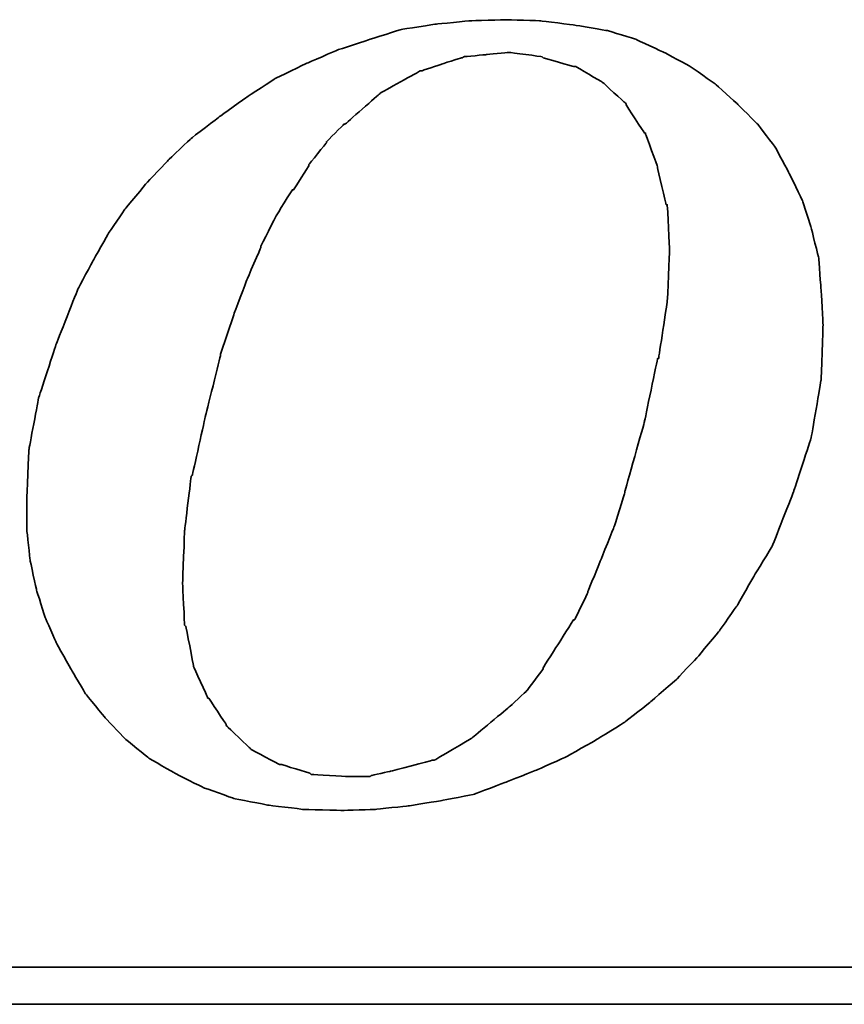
# Model space of a CAD drawing. Header units: millimetres. Extents: x -2774 to 3135, y -1571 to 860.
# Tile 42 of 256: x -2328.12 to -2323.03, y -1542.44 to -1536.36. Entities that reach past the tile are written whole.
import ezdxf

# ---------------------------------------------------------------- set-up
doc = ezdxf.new("R2010")
doc.units = ezdxf.units.MM
doc.layers.add('DIM', color=4, linetype='CONTINUOUS')
doc.layers.add('layer 1', color=7, linetype='CONTINUOUS')

# ---------------------------------------------------------------- blocks, each defined once
blk = doc.blocks.new('TBI MOTION logo(完整正式版)')
at = {"layer": 'layer 1', "color": 22, "lineweight": 35}
for points, knots in [([(35.79625, -6.98375), (35.79625, -6.98375), (36.23125, -7.43875), (36.23125, -7.43875), (36.23125, -7.43875), (36.23125, -7.43875), (36.75625, -7.87125), (36.75625, -7.87125), (36.75625, -7.87125), (36.75625, -7.87125), (37.33125, -8.20375), (37.33125, -8.20375), (37.33125, -8.20375), (37.33125, -8.20375), (37.95625, -8.51875), (37.95625, -8.51875), (37.95625, -8.51875), (37.95625, -8.51875), (38.62625, -8.75875), (38.62625, -8.75875), (38.62625, -8.75875), (38.62625, -8.75875), (39.37125, -8.90375), (39.37125, -8.90375), (39.37125, -8.90375), (39.37125, -8.90375), (40.14125, -8.99875), (40.14125, -8.99875), (40.14125, -8.99875), (40.14125, -8.99875), (41.02625, -9.02375), (41.02625, -9.02375), (41.02625, -9.02375), (41.02625, -9.02375), (41.74625, -8.99875), (41.74625, -8.99875), (41.74625, -8.99875), (41.74625, -8.99875), (42.46625, -8.92375), (42.46625, -8.92375), (42.46625, -8.92375), (42.46625, -8.92375), (43.21125, -8.80625), (43.21125, -8.80625), (43.21125, -8.80625), (43.21125, -8.80625), (43.93125, -8.66375), (43.93125, -8.66375), (43.93125, -8.66375), (43.93125, -8.66375), (44.62625, -8.39875), (44.62625, -8.39875), (44.62625, -8.39875), (44.62625, -8.39875), (45.29625, -8.13375), (45.29625, -8.13375), (45.29625, -8.13375), (45.29625, -8.13375), (45.94625, -7.84375), (45.94625, -7.84375), (45.94625, -7.84375), (45.94625, -7.84375), (46.61625, -7.46375), (46.61625, -7.46375), (46.61625, -7.46375), (46.61625, -7.46375), (47.24125, -7.07875), (47.24125, -7.07875), (47.24125, -7.07875), (47.24125, -7.07875), (47.81625, -6.62375), (47.81625, -6.62375), (47.81625, -6.62375), (47.81625, -6.62375), (48.36875, -6.14375), (48.36875, -6.14375), (48.36875, -6.14375), (48.36875, -6.14375), (48.84625, -5.64125), (48.84625, -5.64125), (48.84625, -5.64125), (48.84625, -5.64125), (49.32625, -5.06375), (49.32625, -5.06375), (49.32625, -5.06375), (49.32625, -5.06375), (49.71125, -4.51374), (49.71125, -4.51374), (49.71125, -4.51374), (49.71125, -4.51374), (50.09625, -3.83874), (50.09625, -3.83874), (50.09625, -3.83874), (50.09625, -3.83874), (50.48125, -3.21374), (50.48125, -3.21374), (50.48125, -3.21374), (50.48125, -3.21374), (50.96125, -1.99125), (50.96125, -1.99125), (50.96125, -1.99125), (50.96125, -1.99125), (51.34375, -0.81875), (51.34375, -0.81875), (51.34375, -0.81875), (51.34375, -0.81875), (51.56125, 0.45624), (51.56125, 0.45624), (51.56125, 0.45624), (51.56125, 0.45624), (51.60625, 1.67624), (51.60625, 1.67624), (51.60625, 1.67624), (51.60625, 1.67624), (51.56125, 2.44625), (51.56125, 2.44625), (51.56125, 2.44625), (51.56125, 2.44625), (51.51125, 3.14125), (51.51125, 3.14125), (51.51125, 3.14125), (51.51125, 3.14125), (51.34375, 3.81125), (51.34375, 3.81125), (51.34375, 3.81125), (51.34375, 3.81125), (51.15125, 4.41125), (51.15125, 4.41125), (51.15125, 4.41125), (51.15125, 4.41125), (50.86125, 5.01125), (50.86125, 5.01125), (50.86125, 5.01125), (50.86125, 5.01125), (50.55125, 5.58875), (50.55125, 5.58875), (50.55125, 5.58875), (50.55125, 5.58875), (50.16625, 6.09125), (50.16625, 6.09125), (50.16625, 6.09125), (50.16625, 6.09125), (49.71125, 6.54875), (49.71125, 6.54875), (49.71125, 6.54875), (49.71125, 6.54875), (49.23125, 6.98125), (49.23125, 6.98125), (49.23125, 6.98125), (49.23125, 6.98125), (48.67875, 7.36625), (48.67875, 7.36625), (48.67875, 7.36625), (48.67875, 7.36625), (48.10375, 7.67625), (48.10375, 7.67625), (48.10375, 7.67625), (48.10375, 7.67625), (47.48125, 7.96375), (47.48125, 7.96375), (47.48125, 7.96375), (47.48125, 7.96375), (46.85625, 8.15625), (46.85625, 8.15625), (46.85625, 8.15625), (46.85625, 8.15625), (46.13625, 8.27624), (46.13625, 8.27624), (46.13625, 8.27624), (46.13625, 8.27624), (45.39125, 8.37125), (45.39125, 8.37125), (45.39125, 8.37125), (45.39125, 8.37125), (44.62625, 8.39624), (44.62625, 8.39624), (44.62625, 8.39624), (44.62625, 8.39624), (43.83625, 8.37125), (43.83625, 8.37125), (43.83625, 8.37125), (43.83625, 8.37125), (43.09125, 8.30125), (43.09125, 8.30125), (43.09125, 8.30125), (43.09125, 8.30125), (42.32125, 8.18125), (42.32125, 8.18125), (42.32125, 8.18125), (42.32125, 8.18125), (41.62875, 7.96375), (41.62875, 7.96375), (41.62875, 7.96375), (41.62875, 7.96375), (40.90625, 7.72625), (40.90625, 7.72625), (40.90625, 7.72625), (40.90625, 7.72625), (40.23624, 7.43625), (40.23624, 7.43625), (40.23624, 7.43625), (40.23624, 7.43625), (39.54124, 7.10125), (39.54124, 7.10125), (39.54124, 7.10125), (39.54124, 7.10125), (38.91625, 6.69125), (38.91625, 6.69125), (38.91625, 6.69125), (38.91625, 6.69125), (38.31625, 6.26125), (38.31625, 6.26125), (38.31625, 6.26125), (38.31625, 6.26125), (37.69125, 5.78125), (37.69125, 5.78125), (37.69125, 5.78125), (37.69125, 5.78125), (37.18625, 5.30125), (37.18625, 5.30125), (37.18625, 5.30125), (37.18625, 5.30125), (36.70625, 4.79624), (36.70625, 4.79624), (36.70625, 4.79624), (36.70625, 4.79624), (36.23125, 4.22125), (36.23125, 4.22125), (36.23125, 4.22125), (36.23125, 4.22125), (35.87124, 3.69375), (35.87124, 3.69375), (35.87124, 3.69375), (35.87124, 3.69375), (35.53125, 3.09125), (35.53125, 3.09125), (35.53125, 3.09125), (35.53125, 3.09125), (35.19875, 2.47125), (35.19875, 2.47125), (35.19875, 2.47125), (35.19875, 2.47125), (34.71625, 1.24625), (34.71625, 1.24625), (34.71625, 1.24625), (34.71625, 1.24625), (34.33125, 0.06874), (34.33125, 0.06874), (34.33125, 0.06874), (34.33125, 0.06874), (34.11625, -1.07875), (34.11625, -1.07875), (34.11625, -1.07875), (34.11625, -1.07875), (34.07125, -2.15875), (34.07125, -2.15875), (34.07125, -2.15875), (34.07125, -2.15875), (34.07125, -2.85375), (34.07125, -2.85375), (34.07125, -2.85375), (34.07125, -2.85375), (34.14125, -3.50375), (34.14125, -3.50375), (34.14125, -3.50375), (34.14125, -3.50375), (34.28625, -4.17375), (34.28625, -4.17375), (34.28625, -4.17375), (34.28625, -4.17375), (34.47625, -4.77624), (34.47625, -4.77624), (34.47625, -4.77624), (34.47625, -4.77624), (34.71625, -5.32625), (34.71625, -5.32625), (34.71625, -5.32625), (34.71625, -5.32625), (35.05375, -5.92875), (35.05375, -5.92875), (35.05375, -5.92875), (35.05375, -5.92875), (35.36375, -6.45375), (35.36375, -6.45375), (35.36375, -6.45375), (35.36375, -6.45375), (35.79625, -6.98375), (35.79625, -6.98375)], [0, 0, 0, 0, 0.01388889, 0.01388889, 0.01388889, 0.0138889, 0.02777778, 0.02777778, 0.02777778, 0.02777779, 0.04166667, 0.04166667, 0.04166667, 0.04166668, 0.05555556, 0.05555556, 0.05555556, 0.05555557, 0.06944444, 0.06944444, 0.06944444, 0.06944445, 0.08333333, 0.08333333, 0.08333333, 0.08333334, 0.09722222, 0.09722222, 0.09722222, 0.09722223, 0.11111111, 0.11111111, 0.11111111, 0.11111112, 0.125, 0.125, 0.125, 0.12500001, 0.13888889, 0.13888889, 0.13888889, 0.1388889, 0.15277778, 0.15277778, 0.15277778, 0.15277779, 0.16666667, 0.16666667, 0.16666667, 0.16666668, 0.18055556, 0.18055556, 0.18055556, 0.18055557, 0.19444444, 0.19444444, 0.19444444, 0.19444445, 0.20833333, 0.20833333, 0.20833333, 0.20833334, 0.22222222, 0.22222222, 0.22222222, 0.22222223, 0.23611111, 0.23611111, 0.23611111, 0.23611112, 0.25, 0.25, 0.25, 0.25000001, 0.26388889, 0.26388889, 0.26388889, 0.2638889, 0.27777778, 0.27777778, 0.27777778, 0.27777779, 0.29166667, 0.29166667, 0.29166667, 0.29166668, 0.30555556, 0.30555556, 0.30555556, 0.30555557, 0.31944444, 0.31944444, 0.31944444, 0.31944445, 0.33333333, 0.33333333, 0.33333333, 0.33333334, 0.34722222, 0.34722222, 0.34722222, 0.34722223, 0.36111111, 0.36111111, 0.36111111, 0.36111112, 0.375, 0.375, 0.375, 0.37500001, 0.38888889, 0.38888889, 0.38888889, 0.3888889, 0.40277778, 0.40277778, 0.40277778, 0.40277779, 0.41666667, 0.41666667, 0.41666667, 0.41666668, 0.43055556, 0.43055556, 0.43055556, 0.43055557, 0.44444444, 0.44444444, 0.44444444, 0.44444445, 0.45833333, 0.45833333, 0.45833333, 0.45833334, 0.47222222, 0.47222222, 0.47222222, 0.47222223, 0.48611111, 0.48611111, 0.48611111, 0.48611112, 0.5, 0.5, 0.5, 0.50000001, 0.51388889, 0.51388889, 0.51388889, 0.5138889, 0.52777778, 0.52777778, 0.52777778, 0.52777779, 0.54166667, 0.54166667, 0.54166667, 0.54166668, 0.55555556, 0.55555556, 0.55555556, 0.55555557, 0.56944444, 0.56944444, 0.56944444, 0.56944445, 0.58333333, 0.58333333, 0.58333333, 0.58333334, 0.59722222, 0.59722222, 0.59722222, 0.59722223, 0.61111111, 0.61111111, 0.61111111, 0.61111112, 0.625, 0.625, 0.625, 0.62500001, 0.63888889, 0.63888889, 0.63888889, 0.6388889, 0.65277778, 0.65277778, 0.65277778, 0.65277779, 0.66666667, 0.66666667, 0.66666667, 0.66666668, 0.68055556, 0.68055556, 0.68055556, 0.68055557, 0.69444444, 0.69444444, 0.69444444, 0.69444445, 0.70833333, 0.70833333, 0.70833333, 0.70833334, 0.72222222, 0.72222222, 0.72222222, 0.72222223, 0.73611111, 0.73611111, 0.73611111, 0.73611112, 0.75, 0.75, 0.75, 0.75000001, 0.76388889, 0.76388889, 0.76388889, 0.7638889, 0.77777778, 0.77777778, 0.77777778, 0.77777779, 0.79166667, 0.79166667, 0.79166667, 0.79166668, 0.80555556, 0.80555556, 0.80555556, 0.80555557, 0.81944444, 0.81944444, 0.81944444, 0.81944445, 0.83333333, 0.83333333, 0.83333333, 0.83333334, 0.84722222, 0.84722222, 0.84722222, 0.84722223, 0.86111111, 0.86111111, 0.86111111, 0.86111112, 0.875, 0.875, 0.875, 0.87500001, 0.88888889, 0.88888889, 0.88888889, 0.8888889, 0.90277778, 0.90277778, 0.90277778, 0.90277779, 0.91666667, 0.91666667, 0.91666667, 0.91666668, 0.93055556, 0.93055556, 0.93055556, 0.93055557, 0.94444444, 0.94444444, 0.94444444, 0.94444445, 0.95833333, 0.95833333, 0.95833333, 0.95833334, 0.97222222, 0.97222222, 0.97222222, 0.97222223, 0.98611111, 0.98611111, 0.98611111, 0.98611112, 1, 1, 1, 1]), ([(38.33875, 1.03124), (38.33875, 1.03124), (38.62625, 1.89625), (38.62625, 1.89625), (38.62625, 1.89625), (38.62625, 1.89625), (38.91625, 2.66375), (38.91625, 2.66375), (38.91625, 2.66375), (38.91625, 2.66375), (39.22625, 3.38125), (39.22625, 3.38125), (39.22625, 3.38125), (39.22625, 3.38125), (39.22625, 3.40624), (39.22625, 3.40624), (39.22625, 3.40624), (39.22625, 3.40624), (39.56124, 4.07624), (39.56124, 4.07624), (39.56124, 4.07624), (39.56124, 4.07624), (39.92125, 4.65125), (39.92125, 4.65125), (39.92125, 4.65125), (39.92125, 4.65125), (39.94625, 4.65125), (39.94625, 4.65125), (39.94625, 4.65125), (39.94625, 4.65125), (40.28125, 5.17875), (40.28125, 5.17875), (40.28125, 5.17875), (40.28125, 5.17875), (40.28125, 5.20375), (40.28125, 5.20375), (40.28125, 5.20375), (40.28125, 5.20375), (40.66875, 5.68625), (40.66875, 5.68625), (40.66875, 5.68625), (40.66875, 5.68625), (40.66875, 5.70625), (40.66875, 5.70625), (40.66875, 5.70625), (40.66875, 5.70625), (41.05124, 6.09125), (41.05124, 6.09125), (41.05124, 6.09125), (41.05124, 6.09125), (41.07625, 6.09125), (41.07625, 6.09125), (41.07625, 6.09125), (41.07625, 6.09125), (41.84125, 6.76625), (41.84125, 6.76625), (41.84125, 6.76625), (41.84125, 6.76625), (41.86625, 6.78625), (41.86625, 6.78625), (41.86625, 6.78625), (41.86625, 6.78625), (42.73125, 7.26624), (42.73125, 7.26624), (42.73125, 7.26624), (42.73125, 7.26624), (42.75625, 7.26624), (42.75625, 7.26624), (42.75625, 7.26624), (42.75625, 7.26624), (43.18625, 7.41125), (43.18625, 7.41125), (43.18625, 7.41125), (43.18625, 7.41125), (43.64125, 7.55625), (43.64125, 7.55625), (43.64125, 7.55625), (43.64125, 7.55625), (43.66625, 7.55625), (43.66625, 7.55625), (43.66625, 7.55625), (43.66625, 7.55625), (43.69125, 7.58124), (43.69125, 7.58124), (43.69125, 7.58124), (43.69125, 7.58124), (44.19125, 7.62625), (44.19125, 7.62625), (44.19125, 7.62625), (44.19125, 7.62625), (44.67125, 7.67625), (44.67125, 7.67625), (44.67125, 7.67625), (44.67125, 7.67625), (44.69625, 7.67625), (44.69625, 7.67625), (44.69625, 7.67625), (44.69625, 7.67625), (45.41875, 7.58124), (45.41875, 7.58124), (45.41875, 7.58124), (45.41875, 7.58124), (45.44125, 7.55625), (45.44125, 7.55625), (45.44125, 7.55625), (45.44125, 7.55625), (46.11125, 7.36625), (46.11125, 7.36625), (46.11125, 7.36625), (46.11125, 7.36625), (46.13625, 7.36625), (46.13625, 7.36625), (46.13625, 7.36625), (46.13625, 7.36625), (46.15875, 7.36625), (46.15875, 7.36625), (46.15875, 7.36625), (46.15875, 7.36625), (46.73625, 7.02624), (46.73625, 7.02624), (46.73625, 7.02624), (46.73625, 7.02624), (46.76125, 7.00624), (46.76125, 7.00624), (46.76125, 7.00624), (46.76125, 7.00624), (47.24125, 6.57124), (47.24125, 6.57124), (47.24125, 6.57124), (47.24125, 6.57124), (47.26625, 6.54875), (47.26625, 6.54875), (47.26625, 6.54875), (47.26625, 6.54875), (47.26625, 6.52375), (47.26625, 6.52375), (47.26625, 6.52375), (47.26625, 6.52375), (47.67375, 5.89875), (47.67375, 5.89875), (47.67375, 5.89875), (47.67375, 5.89875), (47.69625, 5.89875), (47.69625, 5.89875), (47.69625, 5.89875), (47.69625, 5.89875), (47.69625, 5.87625), (47.69625, 5.87625), (47.69625, 5.87625), (47.69625, 5.87625), (47.96125, 5.15625), (47.96125, 5.15625), (47.96125, 5.15625), (47.96125, 5.15625), (47.96125, 5.13125), (47.96125, 5.13125), (47.96125, 5.13125), (47.96125, 5.13125), (48.15125, 4.31875), (48.15125, 4.31875), (48.15125, 4.31875), (48.15125, 4.31875), (48.17625, 4.31875), (48.17625, 4.31875), (48.17625, 4.31875), (48.17625, 4.31875), (48.17625, 4.29125), (48.17625, 4.29125), (48.17625, 4.29125), (48.17625, 4.29125), (48.22625, 3.33125), (48.22625, 3.33125), (48.22625, 3.33125), (48.22625, 3.33125), (48.22625, 3.30875), (48.22625, 3.30875), (48.22625, 3.30875), (48.22625, 3.30875), (48.17625, 2.20624), (48.17625, 2.20624), (48.17625, 2.20624), (48.17625, 2.20624), (48.17625, 2.18124), (48.17625, 2.18124), (48.17625, 2.18124), (48.17625, 2.18124), (47.98375, 0.93624), (47.98375, 0.93624), (47.98375, 0.93624), (47.98375, 0.93624), (47.96125, 0.93624), (47.96125, 0.93624), (47.96125, 0.93624), (47.96125, 0.93624), (47.67375, -0.45874), (47.67375, -0.45874), (47.67375, -0.45874), (47.67375, -0.45874), (47.24125, -1.99125), (47.24125, -1.99125), (47.24125, -1.99125), (47.24125, -1.99125), (47.24125, -2.01874), (47.24125, -2.01874), (47.24125, -2.01874), (47.24125, -2.01874), (47.00125, -2.78375), (47.00125, -2.78375), (47.00125, -2.78375), (47.00125, -2.78375), (46.71125, -3.50375), (46.71125, -3.50375), (46.71125, -3.50375), (46.71125, -3.50375), (46.42625, -4.19875), (46.42625, -4.19875), (46.42625, -4.19875), (46.42625, -4.19875), (46.42625, -4.22375), (46.42625, -4.22375), (46.42625, -4.22375), (46.42625, -4.22375), (46.13625, -4.82374), (46.13625, -4.82374), (46.13625, -4.82374), (46.13625, -4.82374), (46.11125, -4.82374), (46.11125, -4.82374), (46.11125, -4.82374), (46.11125, -4.82374), (45.77625, -5.35125), (45.77625, -5.35125), (45.77625, -5.35125), (45.77625, -5.35125), (45.44125, -5.87875), (45.44125, -5.87875), (45.44125, -5.87875), (45.44125, -5.87875), (45.44125, -5.90375), (45.44125, -5.90375), (45.44125, -5.90375), (45.44125, -5.90375), (45.10625, -6.35875), (45.10625, -6.35875), (45.10625, -6.35875), (45.10625, -6.35875), (45.08125, -6.38375), (45.08125, -6.38375), (45.08125, -6.38375), (45.08125, -6.38375), (44.69625, -6.74375), (44.69625, -6.74375), (44.69625, -6.74375), (44.69625, -6.74375), (43.88375, -7.41625), (43.88375, -7.41625), (43.88375, -7.41625), (43.88375, -7.41625), (43.85625, -7.43875), (43.85625, -7.43875), (43.85625, -7.43875), (43.85625, -7.43875), (43.04125, -7.91875), (43.04125, -7.91875), (43.04125, -7.91875), (43.04125, -7.91875), (43.01625, -7.91875), (43.01625, -7.91875), (43.01625, -7.91875), (43.01625, -7.91875), (42.99625, -7.91875), (42.99625, -7.91875), (42.99625, -7.91875), (42.99625, -7.91875), (42.08125, -8.15875), (42.08125, -8.15875), (42.08125, -8.15875), (42.08125, -8.15875), (41.65125, -8.25625), (41.65125, -8.25625), (41.65125, -8.25625), (41.65125, -8.25625), (41.62875, -8.27875), (41.62875, -8.27875), (41.62875, -8.27875), (41.62875, -8.27875), (41.60125, -8.27875), (41.60125, -8.27875), (41.60125, -8.27875), (41.60125, -8.27875), (41.12125, -8.27875), (41.12125, -8.27875), (41.12125, -8.27875), (41.12125, -8.27875), (40.35624, -8.23125), (40.35624, -8.23125), (40.35624, -8.23125), (40.35624, -8.23125), (40.33125, -8.23125), (40.33125, -8.23125), (40.33125, -8.23125), (40.33125, -8.23125), (40.30625, -8.20375), (40.30625, -8.20375), (40.30625, -8.20375), (40.30625, -8.20375), (39.68375, -8.01375), (39.68375, -8.01375), (39.68375, -8.01375), (39.68375, -8.01375), (39.66124, -8.01375), (39.66124, -8.01375), (39.66124, -8.01375), (39.66124, -8.01375), (39.63625, -8.01375), (39.63625, -8.01375), (39.63625, -8.01375), (39.63625, -8.01375), (39.01125, -7.67875), (39.01125, -7.67875), (39.01125, -7.67875), (39.01125, -7.67875), (38.98875, -7.65375), (38.98875, -7.65375), (38.98875, -7.65375), (38.98875, -7.65375), (38.48625, -7.17375), (38.48625, -7.17375), (38.48625, -7.17375), (38.48625, -7.17375), (38.45875, -7.14875), (38.45875, -7.14875), (38.45875, -7.14875), (38.45875, -7.14875), (38.45875, -7.12875), (38.45875, -7.12875), (38.45875, -7.12875), (38.45875, -7.12875), (38.07625, -6.54875), (38.07625, -6.54875), (38.07625, -6.54875), (38.07625, -6.54875), (38.05125, -6.54875), (38.05125, -6.54875), (38.05125, -6.54875), (38.05125, -6.54875), (38.05125, -6.52875), (38.05125, -6.52875), (38.05125, -6.52875), (38.05125, -6.52875), (37.74125, -5.85375), (37.74125, -5.85375), (37.74125, -5.85375), (37.74125, -5.85375), (37.74125, -5.82875), (37.74125, -5.82875), (37.74125, -5.82875), (37.74125, -5.82875), (37.57375, -4.96875), (37.57375, -4.96875), (37.57375, -4.96875), (37.57375, -4.96875), (37.54625, -4.94375), (37.54625, -4.94375), (37.54625, -4.94375), (37.54625, -4.94375), (37.50125, -4.03375), (37.50125, -4.03375), (37.50125, -4.03375), (37.50125, -4.03375), (37.50125, -4.00875), (37.50125, -4.00875), (37.50125, -4.00875), (37.50125, -4.00875), (37.54625, -2.85375), (37.54625, -2.85375), (37.54625, -2.85375), (37.54625, -2.85375), (37.69125, -1.65875), (37.69125, -1.65875), (37.69125, -1.65875), (37.69125, -1.65875), (37.71624, -1.63375), (37.71624, -1.63375), (37.71624, -1.63375), (37.71624, -1.63375), (38.00375, -0.33875), (38.00375, -0.33875), (38.00375, -0.33875), (38.00375, -0.33875), (38.33875, 1.00624), (38.33875, 1.00624), (38.33875, 1.00624), (38.33875, 1.00624), (38.33875, 1.03124), (38.33875, 1.03124)], [0, 0, 0, 0, 0.01010101, 0.01010101, 0.01010101, 0.01010102, 0.02020202, 0.02020202, 0.02020202, 0.02020203, 0.03030303, 0.03030303, 0.03030303, 0.03030304, 0.04040404, 0.04040404, 0.04040404, 0.04040405, 0.05050505, 0.05050505, 0.05050505, 0.05050506, 0.06060606, 0.06060606, 0.06060606, 0.06060607, 0.07070707, 0.07070707, 0.07070707, 0.07070708, 0.08080808, 0.08080808, 0.08080808, 0.08080809, 0.09090909, 0.09090909, 0.09090909, 0.0909091, 0.1010101, 0.1010101, 0.1010101, 0.10101011, 0.11111111, 0.11111111, 0.11111111, 0.11111112, 0.12121212, 0.12121212, 0.12121212, 0.12121213, 0.13131313, 0.13131313, 0.13131313, 0.13131314, 0.14141414, 0.14141414, 0.14141414, 0.14141415, 0.15151515, 0.15151515, 0.15151515, 0.15151516, 0.16161616, 0.16161616, 0.16161616, 0.16161617, 0.17171717, 0.17171717, 0.17171717, 0.17171718, 0.18181818, 0.18181818, 0.18181818, 0.18181819, 0.19191919, 0.19191919, 0.19191919, 0.1919192, 0.2020202, 0.2020202, 0.2020202, 0.20202021, 0.21212121, 0.21212121, 0.21212121, 0.21212122, 0.22222222, 0.22222222, 0.22222222, 0.22222223, 0.23232323, 0.23232323, 0.23232323, 0.23232324, 0.24242424, 0.24242424, 0.24242424, 0.24242425, 0.25252525, 0.25252525, 0.25252525, 0.25252526, 0.26262626, 0.26262626, 0.26262626, 0.26262627, 0.27272727, 0.27272727, 0.27272727, 0.27272728, 0.28282828, 0.28282828, 0.28282828, 0.28282829, 0.29292929, 0.29292929, 0.29292929, 0.2929293, 0.3030303, 0.3030303, 0.3030303, 0.30303031, 0.31313131, 0.31313131, 0.31313131, 0.31313132, 0.32323232, 0.32323232, 0.32323232, 0.32323233, 0.33333333, 0.33333333, 0.33333333, 0.33333334, 0.34343434, 0.34343434, 0.34343434, 0.34343435, 0.35353535, 0.35353535, 0.35353535, 0.35353536, 0.36363636, 0.36363636, 0.36363636, 0.36363637, 0.37373737, 0.37373737, 0.37373737, 0.37373738, 0.38383838, 0.38383838, 0.38383838, 0.38383839, 0.39393939, 0.39393939, 0.39393939, 0.3939394, 0.4040404, 0.4040404, 0.4040404, 0.40404041, 0.41414141, 0.41414141, 0.41414141, 0.41414142, 0.42424242, 0.42424242, 0.42424242, 0.42424243, 0.43434343, 0.43434343, 0.43434343, 0.43434344, 0.44444444, 0.44444444, 0.44444444, 0.44444445, 0.45454545, 0.45454545, 0.45454545, 0.45454546, 0.46464646, 0.46464646, 0.46464646, 0.46464647, 0.47474747, 0.47474747, 0.47474747, 0.47474748, 0.48484848, 0.48484848, 0.48484848, 0.48484849, 0.49494949, 0.49494949, 0.49494949, 0.4949495, 0.50505051, 0.50505051, 0.50505051, 0.50505052, 0.51515152, 0.51515152, 0.51515152, 0.51515153, 0.52525253, 0.52525253, 0.52525253, 0.52525254, 0.53535354, 0.53535354, 0.53535354, 0.53535355, 0.54545455, 0.54545455, 0.54545455, 0.54545456, 0.55555556, 0.55555556, 0.55555556, 0.55555557, 0.56565657, 0.56565657, 0.56565657, 0.56565658, 0.57575758, 0.57575758, 0.57575758, 0.57575759, 0.58585859, 0.58585859, 0.58585859, 0.5858586, 0.5959596, 0.5959596, 0.5959596, 0.59595961, 0.60606061, 0.60606061, 0.60606061, 0.60606062, 0.61616162, 0.61616162, 0.61616162, 0.61616163, 0.62626263, 0.62626263, 0.62626263, 0.62626264, 0.63636364, 0.63636364, 0.63636364, 0.63636365, 0.64646465, 0.64646465, 0.64646465, 0.64646466, 0.65656566, 0.65656566, 0.65656566, 0.65656567, 0.66666667, 0.66666667, 0.66666667, 0.66666668, 0.67676768, 0.67676768, 0.67676768, 0.67676769, 0.68686869, 0.68686869, 0.68686869, 0.6868687, 0.6969697, 0.6969697, 0.6969697, 0.69696971, 0.70707071, 0.70707071, 0.70707071, 0.70707072, 0.71717172, 0.71717172, 0.71717172, 0.71717173, 0.72727273, 0.72727273, 0.72727273, 0.72727274, 0.73737374, 0.73737374, 0.73737374, 0.73737375, 0.74747475, 0.74747475, 0.74747475, 0.74747476, 0.75757576, 0.75757576, 0.75757576, 0.75757577, 0.76767677, 0.76767677, 0.76767677, 0.76767678, 0.77777778, 0.77777778, 0.77777778, 0.77777779, 0.78787879, 0.78787879, 0.78787879, 0.7878788, 0.7979798, 0.7979798, 0.7979798, 0.79797981, 0.80808081, 0.80808081, 0.80808081, 0.80808082, 0.81818182, 0.81818182, 0.81818182, 0.81818183, 0.82828283, 0.82828283, 0.82828283, 0.82828284, 0.83838384, 0.83838384, 0.83838384, 0.83838385, 0.84848485, 0.84848485, 0.84848485, 0.84848486, 0.85858586, 0.85858586, 0.85858586, 0.85858587, 0.86868687, 0.86868687, 0.86868687, 0.86868688, 0.87878788, 0.87878788, 0.87878788, 0.87878789, 0.88888889, 0.88888889, 0.88888889, 0.8888889, 0.8989899, 0.8989899, 0.8989899, 0.89898991, 0.90909091, 0.90909091, 0.90909091, 0.90909092, 0.91919192, 0.91919192, 0.91919192, 0.91919193, 0.92929293, 0.92929293, 0.92929293, 0.92929294, 0.93939394, 0.93939394, 0.93939394, 0.93939395, 0.94949495, 0.94949495, 0.94949495, 0.94949496, 0.95959596, 0.95959596, 0.95959596, 0.95959597, 0.96969697, 0.96969697, 0.96969697, 0.96969698, 0.97979798, 0.97979798, 0.97979798, 0.97979799, 0.98989899, 0.98989899, 0.98989899, 0.989899, 1, 1, 1, 1]), ([(75.90875, -9.47875), (75.90875, -9.47875), (75.90875, -12.28625), (75.90875, -12.28625), (75.90875, -12.28625), (75.90875, -12.28625), (75.90875, -12.47875), (75.90875, -12.47875), (75.90875, -12.47875), (75.90875, -12.47875), (75.71625, -12.47875), (75.71625, -12.47875), (75.71625, -12.47875), (75.71625, -12.47875), (-88.32875, -12.47875), (-88.32875, -12.47875), (-88.32875, -12.47875), (-88.32875, -12.47875), (-88.32875, -13.29375), (-88.32875, -13.29375), (-88.32875, -13.29375), (-88.32875, -13.29375), (82.89125, -13.29375), (82.89125, -13.29375), (82.89125, -13.29375), (82.89125, -13.29375), (75.90875, -9.47875), (75.90875, -9.47875)], [0, 0, 0, 0, 0.14285714, 0.14285714, 0.14285714, 0.14285715, 0.28571429, 0.28571429, 0.28571429, 0.2857143, 0.42857143, 0.42857143, 0.42857143, 0.42857144, 0.57142857, 0.57142857, 0.57142857, 0.57142858, 0.71428571, 0.71428571, 0.71428571, 0.71428572, 0.85714286, 0.85714286, 0.85714286, 0.85714287, 1, 1, 1, 1])]:
    blk.add_open_spline(points, degree=3, knots=knots, dxfattribs=at)

msp = doc.modelspace()

# ---------------------------------------------------------------- block references
at = {"layer": 'DIM', "color": 7, "xscale": 0.2802190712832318, "yscale": 0.2802190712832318, "zscale": 0.2802190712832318}
msp.add_blockref('TBI MOTION logo(完整正式版)', (-2337.6206, -1538.714), dxfattribs=at)

doc.saveas('drawing.dxf')
